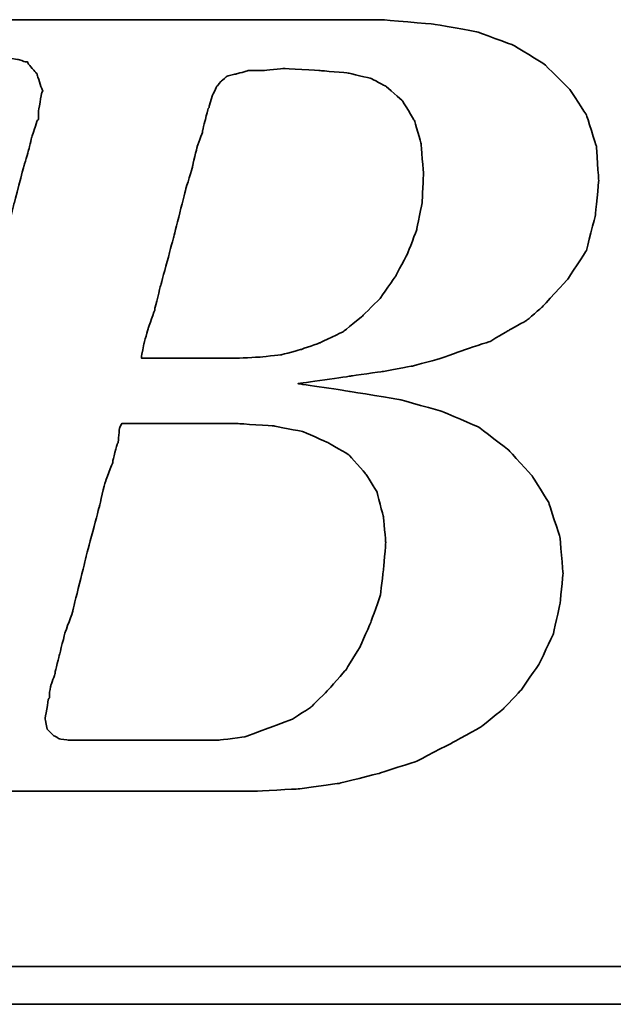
# Model space of a CAD drawing. Header units: millimetres. Extents: x 20 to 679, y 38 to 101.
# Tile 30 of 49: x 72.524 to 73.154, y 67.744 to 68.788. Entities that reach past the tile are written whole.
import ezdxf

# ---------------------------------------------------------------- set-up
doc = ezdxf.new("R2010")
doc.units = ezdxf.units.MM
doc.header["$LTSCALE"] = 0.1
doc.layers.add('DIM', color=4, linetype='CONTINUOUS')
doc.layers.add('layer 1', color=7, linetype='CONTINUOUS')

# ---------------------------------------------------------------- blocks, each defined once
blk = doc.blocks.new('TBI MOTION logo(完整正式版)')
at = {"layer": 'layer 1', "color": 22, "lineweight": 35}
for points, knots in [([(-64.65375, -6.86375), (-64.65375, -6.86375), (-64.84375, -7.29625), (-64.84375, -7.29625), (-64.84375, -7.29625), (-64.84375, -7.29625), (-64.86875, -7.34375), (-64.86875, -7.34375), (-64.86875, -7.34375), (-64.86875, -7.34375), (-64.86875, -7.36875), (-64.86875, -7.36875), (-64.86875, -7.36875), (-64.86875, -7.36875), (-65.15375, -7.65375), (-65.15375, -7.65375), (-65.15375, -7.65375), (-65.15375, -7.65375), (-65.17875, -7.65375), (-65.17875, -7.65375), (-65.17875, -7.65375), (-65.17875, -7.65375), (-65.20375, -7.67875), (-65.20375, -7.67875), (-65.20375, -7.67875), (-65.20375, -7.67875), (-65.58875, -7.87125), (-65.58875, -7.87125), (-65.58875, -7.87125), (-65.58875, -7.87125), (-65.63375, -7.87125), (-65.63375, -7.87125), (-65.63375, -7.87125), (-65.63375, -7.87125), (-65.65875, -7.89375), (-65.65875, -7.89375), (-65.65875, -7.89375), (-65.65875, -7.89375), (-66.09375, -7.94375), (-66.09375, -7.94375), (-66.09375, -7.94375), (-66.09375, -7.94375), (-66.11375, -7.94375), (-66.11375, -7.94375), (-66.11375, -7.94375), (-66.11375, -7.94375), (-66.16375, -7.94375), (-66.16375, -7.94375), (-66.16375, -7.94375), (-66.16375, -7.94375), (-66.30875, -7.94375), (-66.30875, -7.94375), (-66.30875, -7.94375), (-66.30875, -7.94375), (-66.69375, -7.94375), (-66.69375, -7.94375), (-66.69375, -7.94375), (-66.69375, -7.94375), (-67.07375, -7.94375), (-67.07375, -7.94375), (-67.07375, -7.94375), (-67.07375, -7.94375), (-67.12375, -7.94375), (-67.12375, -7.94375), (-67.12375, -7.94375), (-67.12375, -7.94375), (-67.12375, -7.96625), (-67.12375, -7.96625), (-67.12375, -7.96625), (-67.12375, -7.96625), (-67.14875, -7.99125), (-67.14875, -7.99125), (-67.14875, -7.99125), (-67.14875, -7.99125), (-67.24375, -8.34875), (-67.24375, -8.34875), (-67.24375, -8.34875), (-67.24375, -8.34875), (-67.31375, -8.68625), (-67.31375, -8.68625), (-67.31375, -8.68625), (-67.31375, -8.68625), (-67.26875, -8.68625), (-67.26875, -8.68625), (-67.26875, -8.68625), (-67.26875, -8.68625), (-67.07375, -8.68625), (-67.07375, -8.68625), (-67.07375, -8.68625), (-67.07375, -8.68625), (-66.54875, -8.68625), (-66.54875, -8.68625), (-66.54875, -8.68625), (-66.54875, -8.68625), (-65.82625, -8.68625), (-65.82625, -8.68625), (-65.82625, -8.68625), (-65.82625, -8.68625), (-65.01375, -8.68625), (-65.01375, -8.68625), (-65.01375, -8.68625), (-65.01375, -8.68625), (-64.05375, -8.68625), (-64.05375, -8.68625), (-64.05375, -8.68625), (-64.05375, -8.68625), (-62.08375, -8.68625), (-62.08375, -8.68625), (-62.08375, -8.68625), (-62.08375, -8.68625), (-60.06875, -8.68625), (-60.06875, -8.68625), (-60.06875, -8.68625), (-60.06875, -8.68625), (-59.10875, -8.68625), (-59.10875, -8.68625), (-59.10875, -8.68625), (-59.10875, -8.68625), (-58.29375, -8.68625), (-58.29375, -8.68625), (-58.29375, -8.68625), (-58.29375, -8.68625), (-57.57375, -8.68625), (-57.57375, -8.68625), (-57.57375, -8.68625), (-57.57375, -8.68625), (-57.04875, -8.68625), (-57.04875, -8.68625), (-57.04875, -8.68625), (-57.04875, -8.68625), (-56.85375, -8.68625), (-56.85375, -8.68625), (-56.85375, -8.68625), (-56.85375, -8.68625), (-56.70875, -8.68625), (-56.70875, -8.68625), (-56.70875, -8.68625), (-56.70875, -8.68625), (-56.61375, -8.68625), (-56.61375, -8.68625), (-56.61375, -8.68625), (-56.61375, -8.68625), (-56.56875, -8.68625), (-56.56875, -8.68625), (-56.56875, -8.68625), (-56.56875, -8.68625), (-55.65375, -8.63875), (-55.65375, -8.63875), (-55.65375, -8.63875), (-55.65375, -8.63875), (-54.76875, -8.51875), (-54.76875, -8.51875), (-54.76875, -8.51875), (-54.76875, -8.51875), (-53.90375, -8.30375), (-53.90375, -8.30375), (-53.90375, -8.30375), (-53.90375, -8.30375), (-53.08875, -8.03875), (-53.08875, -8.03875), (-53.08875, -8.03875), (-53.08875, -8.03875), (-52.34375, -7.65375), (-52.34375, -7.65375), (-52.34375, -7.65375), (-52.34375, -7.65375), (-51.69875, -7.29625), (-51.69875, -7.29625), (-51.69875, -7.29625), (-51.69875, -7.29625), (-51.21875, -6.91125), (-51.21875, -6.91125), (-51.21875, -6.91125), (-51.21875, -6.91125), (-50.83375, -6.50375), (-50.83375, -6.50375), (-50.83375, -6.50375), (-50.83375, -6.50375), (-50.44875, -5.94875), (-50.44875, -5.94875), (-50.44875, -5.94875), (-50.44875, -5.94875), (-50.13875, -5.30375), (-50.13875, -5.30375), (-50.13875, -5.30375), (-50.13875, -5.30375), (-49.99375, -4.65375), (-49.99375, -4.65375), (-49.99375, -4.65375), (-49.99375, -4.65375), (-49.92375, -3.98375), (-49.92375, -3.98375), (-49.92375, -3.98375), (-49.92375, -3.98375), (-49.99375, -3.19374), (-49.99375, -3.19374), (-49.99375, -3.19374), (-49.99375, -3.19374), (-50.23374, -2.44874), (-50.23374, -2.44874), (-50.23374, -2.44874), (-50.23374, -2.44874), (-50.59375, -1.87374), (-50.59375, -1.87374), (-50.59375, -1.87374), (-50.59375, -1.87374), (-51.09875, -1.31874), (-51.09875, -1.31874), (-51.09875, -1.31874), (-51.09875, -1.31874), (-51.74375, -0.81875), (-51.74375, -0.81875), (-51.74375, -0.81875), (-51.74375, -0.81875), (-52.53875, -0.48125), (-52.53875, -0.48125), (-52.53875, -0.48125), (-52.53875, -0.48125), (-53.47375, -0.21875), (-53.47375, -0.21875), (-53.47375, -0.21875), (-53.47375, -0.21875), (-54.52875, -0.04874), (-54.52875, -0.04874), (-54.52875, -0.04874), (-54.52875, -0.04874), (-55.65375, 0.12125), (-55.65375, 0.12125), (-55.65375, 0.12125), (-55.65375, 0.12125), (-54.50375, 0.28624), (-54.50375, 0.28624), (-54.50375, 0.28624), (-54.50375, 0.28624), (-53.83375, 0.38124), (-53.83375, 0.38124), (-53.83375, 0.38124), (-53.83375, 0.38124), (-53.18375, 0.50125), (-53.18375, 0.50125), (-53.18375, 0.50125), (-53.18375, 0.50125), (-52.55875, 0.66874), (-52.55875, 0.66874), (-52.55875, 0.66874), (-52.55875, 0.66874), (-52.03375, 0.86124), (-52.03375, 0.86124), (-52.03375, 0.86124), (-52.03375, 0.86124), (-51.50374, 1.03124), (-51.50374, 1.03124), (-51.50374, 1.03124), (-51.50374, 1.03124), (-51.09875, 1.27125), (-51.09875, 1.27125), (-51.09875, 1.27125), (-51.09875, 1.27125), (-50.71375, 1.48624), (-50.71375, 1.48624), (-50.71375, 1.48624), (-50.71375, 1.48624), (-50.37625, 1.77625), (-50.37625, 1.77625), (-50.37625, 1.77625), (-50.37625, 1.77625), (-49.82375, 2.37625), (-49.82375, 2.37625), (-49.82375, 2.37625), (-49.82375, 2.37625), (-49.41875, 2.99625), (-49.41875, 2.99625), (-49.41875, 2.99625), (-49.41875, 2.99625), (-49.22375, 3.76625), (-49.22375, 3.76625), (-49.22375, 3.76625), (-49.22375, 3.76625), (-49.15375, 4.50874), (-49.15375, 4.50874), (-49.15375, 4.50874), (-49.15375, 4.50874), (-49.20375, 5.25125), (-49.20375, 5.25125), (-49.20375, 5.25125), (-49.20375, 5.25125), (-49.41875, 5.92625), (-49.41875, 5.92625), (-49.41875, 5.92625), (-49.41875, 5.92625), (-49.77875, 6.47625), (-49.77875, 6.47625), (-49.77875, 6.47625), (-49.77875, 6.47625), (-50.33125, 7.02624), (-50.33125, 7.02624), (-50.33125, 7.02624), (-50.33125, 7.02624), (-51.00125, 7.43625), (-51.00125, 7.43625), (-51.00125, 7.43625), (-51.00125, 7.43625), (-51.79375, 7.72625), (-51.79375, 7.72625), (-51.79375, 7.72625), (-51.79375, 7.72625), (-52.72875, 7.89124), (-52.72875, 7.89124), (-52.72875, 7.89124), (-52.72875, 7.89124), (-53.83375, 7.98625), (-53.83375, 7.98625), (-53.83375, 7.98625), (-53.83375, 7.98625), (-53.92875, 7.98625), (-53.92875, 7.98625), (-53.92875, 7.98625), (-53.92875, 7.98625), (-54.26375, 7.98625), (-54.26375, 7.98625), (-54.26375, 7.98625), (-54.26375, 7.98625), (-54.74375, 7.98625), (-54.74375, 7.98625), (-54.74375, 7.98625), (-54.74375, 7.98625), (-55.36875, 7.98625), (-55.36875, 7.98625), (-55.36875, 7.98625), (-55.36875, 7.98625), (-56.13375, 7.98625), (-56.13375, 7.98625), (-56.13375, 7.98625), (-56.13375, 7.98625), (-56.94875, 7.98625), (-56.94875, 7.98625), (-56.94875, 7.98625), (-56.94875, 7.98625), (-58.77625, 7.98625), (-58.77625, 7.98625), (-58.77625, 7.98625), (-58.77625, 7.98625), (-60.59875, 7.98625), (-60.59875, 7.98625), (-60.59875, 7.98625), (-60.59875, 7.98625), (-61.41375, 7.98625), (-61.41375, 7.98625), (-61.41375, 7.98625), (-61.41375, 7.98625), (-62.17875, 7.98625), (-62.17875, 7.98625), (-62.17875, 7.98625), (-62.17875, 7.98625), (-62.80375, 7.98625), (-62.80375, 7.98625), (-62.80375, 7.98625), (-62.80375, 7.98625), (-63.30625, 7.98625), (-63.30625, 7.98625), (-63.30625, 7.98625), (-63.30625, 7.98625), (-63.57375, 7.98625), (-63.57375, 7.98625), (-63.57375, 7.98625), (-63.57375, 7.98625), (-63.57375, 7.96375), (-63.57375, 7.96375), (-63.57375, 7.96375), (-63.57375, 7.96375), (-63.59875, 7.94125), (-63.59875, 7.94125), (-63.59875, 7.94125), (-63.59875, 7.94125), (-63.69375, 7.55625), (-63.69375, 7.55625), (-63.69375, 7.55625), (-63.69375, 7.55625), (-63.76375, 7.24624), (-63.76375, 7.24624), (-63.76375, 7.24624), (-63.76375, 7.24624), (-63.23875, 7.24624), (-63.23875, 7.24624), (-63.23875, 7.24624), (-63.23875, 7.24624), (-62.75875, 7.24624), (-62.75875, 7.24624), (-62.75875, 7.24624), (-62.75875, 7.24624), (-62.61125, 7.24624), (-62.61125, 7.24624), (-62.61125, 7.24624), (-62.61125, 7.24624), (-62.56625, 7.24624), (-62.56625, 7.24624), (-62.56625, 7.24624), (-62.56625, 7.24624), (-62.22875, 7.24624), (-62.22875, 7.24624), (-62.22875, 7.24624), (-62.22875, 7.24624), (-62.20375, 7.24624), (-62.20375, 7.24624), (-62.20375, 7.24624), (-62.20375, 7.24624), (-62.17875, 7.21875), (-62.17875, 7.21875), (-62.17875, 7.21875), (-62.17875, 7.21875), (-61.96375, 7.17125), (-61.96375, 7.17125), (-61.96375, 7.17125), (-61.96375, 7.17125), (-61.72375, 7.12624), (-61.72375, 7.12624), (-61.72375, 7.12624), (-61.72375, 7.12624), (-61.70375, 7.12624), (-61.70375, 7.12624), (-61.70375, 7.12624), (-61.70375, 7.12624), (-61.55875, 7.07624), (-61.55875, 7.07624), (-61.55875, 7.07624), (-61.55875, 7.07624), (-61.50875, 7.07624), (-61.50875, 7.07624), (-61.50875, 7.07624), (-61.50875, 7.07624), (-61.48375, 7.02624), (-61.48375, 7.02624), (-61.48375, 7.02624), (-61.48375, 7.02624), (-61.31875, 6.83375), (-61.31875, 6.83375), (-61.31875, 6.83375), (-61.31875, 6.83375), (-61.29375, 6.81125), (-61.29375, 6.81125), (-61.29375, 6.81125), (-61.29375, 6.81125), (-61.29375, 6.78625), (-61.29375, 6.78625), (-61.29375, 6.78625), (-61.29375, 6.78625), (-61.19875, 6.50124), (-61.19875, 6.50124), (-61.19875, 6.50124), (-61.19875, 6.50124), (-61.17375, 6.45124), (-61.17375, 6.45124), (-61.17375, 6.45124), (-61.17375, 6.45124), (-61.19875, 6.40625), (-61.19875, 6.40625), (-61.19875, 6.40625), (-61.19875, 6.40625), (-61.26875, 5.99624), (-61.26875, 5.99624), (-61.26875, 5.99624), (-61.26875, 5.99624), (-61.26875, 5.85125), (-61.26875, 5.85125), (-61.26875, 5.85125), (-61.26875, 5.85125), (-61.26875, 5.82625), (-61.26875, 5.82625), (-61.26875, 5.82625), (-61.26875, 5.82625), (-61.29375, 5.80625), (-61.29375, 5.80625), (-61.29375, 5.80625), (-61.29375, 5.80625), (-61.34125, 5.66125), (-61.34125, 5.66125), (-61.34125, 5.66125), (-61.34125, 5.66125), (-61.41375, 5.44625), (-61.41375, 5.44625), (-61.41375, 5.44625), (-61.41375, 5.44625), (-61.48375, 5.15625), (-61.48375, 5.15625), (-61.48375, 5.15625), (-61.48375, 5.15625), (-61.58375, 4.82124), (-61.58375, 4.82124), (-61.58375, 4.82124), (-61.58375, 4.82124), (-61.79875, 4.00375), (-61.79875, 4.00375), (-61.79875, 4.00375), (-61.79875, 4.00375), (-62.05875, 2.99625), (-62.05875, 2.99625), (-62.05875, 2.99625), (-62.05875, 2.99625), (-62.34875, 1.91625), (-62.34875, 1.91625), (-62.34875, 1.91625), (-62.34875, 1.91625), (-62.97375, -0.41124), (-62.97375, -0.41124), (-62.97375, -0.41124), (-62.97375, -0.41124), (-63.59875, -2.75875), (-63.59875, -2.75875), (-63.59875, -2.75875), (-63.59875, -2.75875), (-63.88375, -3.86374), (-63.88375, -3.86374), (-63.88375, -3.86374), (-63.88375, -3.86374), (-64.14875, -4.82374), (-64.14875, -4.82374), (-64.14875, -4.82374), (-64.14875, -4.82374), (-64.36375, -5.64125), (-64.36375, -5.64125), (-64.36375, -5.64125), (-64.36375, -5.64125), (-64.43625, -5.97625), (-64.43625, -5.97625), (-64.43625, -5.97625), (-64.43625, -5.97625), (-64.50875, -6.28625), (-64.50875, -6.28625), (-64.50875, -6.28625), (-64.50875, -6.28625), (-64.50875, -6.30875), (-64.50875, -6.30875), (-64.50875, -6.30875), (-64.50875, -6.30875), (-64.57875, -6.50375), (-64.57875, -6.50375), (-64.57875, -6.50375), (-64.57875, -6.50375), (-64.62875, -6.69625), (-64.62875, -6.69625), (-64.62875, -6.69625), (-64.62875, -6.69625), (-64.62875, -6.76875), (-64.62875, -6.76875), (-64.62875, -6.76875), (-64.62875, -6.76875), (-64.62875, -6.81375), (-64.62875, -6.81375), (-64.62875, -6.81375), (-64.62875, -6.81375), (-64.62875, -6.83875), (-64.62875, -6.83875), (-64.62875, -6.83875), (-64.62875, -6.83875), (-64.65375, -6.86375), (-64.65375, -6.86375)], [0, 0, 0, 0, 0.00719424, 0.00719424, 0.00719424, 0.00719425, 0.01438849, 0.01438849, 0.01438849, 0.0143885, 0.02158273, 0.02158273, 0.02158273, 0.02158274, 0.02877698, 0.02877698, 0.02877698, 0.02877699, 0.03597122, 0.03597122, 0.03597122, 0.03597123, 0.04316547, 0.04316547, 0.04316547, 0.04316548, 0.05035971, 0.05035971, 0.05035971, 0.05035972, 0.05755396, 0.05755396, 0.05755396, 0.05755397, 0.0647482, 0.0647482, 0.0647482, 0.06474821, 0.07194245, 0.07194245, 0.07194245, 0.07194246, 0.07913669, 0.07913669, 0.07913669, 0.0791367, 0.08633094, 0.08633094, 0.08633094, 0.08633095, 0.09352518, 0.09352518, 0.09352518, 0.09352519, 0.10071942, 0.10071942, 0.10071942, 0.10071943, 0.10791367, 0.10791367, 0.10791367, 0.10791368, 0.11510791, 0.11510791, 0.11510791, 0.11510792, 0.12230216, 0.12230216, 0.12230216, 0.12230217, 0.1294964, 0.1294964, 0.1294964, 0.12949641, 0.13669065, 0.13669065, 0.13669065, 0.13669066, 0.14388489, 0.14388489, 0.14388489, 0.1438849, 0.15107914, 0.15107914, 0.15107914, 0.15107915, 0.15827338, 0.15827338, 0.15827338, 0.15827339, 0.16546763, 0.16546763, 0.16546763, 0.16546764, 0.17266187, 0.17266187, 0.17266187, 0.17266188, 0.17985612, 0.17985612, 0.17985612, 0.17985613, 0.18705036, 0.18705036, 0.18705036, 0.18705037, 0.1942446, 0.1942446, 0.1942446, 0.19424461, 0.20143885, 0.20143885, 0.20143885, 0.20143886, 0.20863309, 0.20863309, 0.20863309, 0.2086331, 0.21582734, 0.21582734, 0.21582734, 0.21582735, 0.22302158, 0.22302158, 0.22302158, 0.22302159, 0.23021583, 0.23021583, 0.23021583, 0.23021584, 0.23741007, 0.23741007, 0.23741007, 0.23741008, 0.24460432, 0.24460432, 0.24460432, 0.24460433, 0.25179856, 0.25179856, 0.25179856, 0.25179857, 0.25899281, 0.25899281, 0.25899281, 0.25899282, 0.26618705, 0.26618705, 0.26618705, 0.26618706, 0.27338129, 0.27338129, 0.27338129, 0.2733813, 0.28057554, 0.28057554, 0.28057554, 0.28057555, 0.28776978, 0.28776978, 0.28776978, 0.28776979, 0.29496403, 0.29496403, 0.29496403, 0.29496404, 0.30215827, 0.30215827, 0.30215827, 0.30215828, 0.30935252, 0.30935252, 0.30935252, 0.30935253, 0.31654676, 0.31654676, 0.31654676, 0.31654677, 0.32374101, 0.32374101, 0.32374101, 0.32374102, 0.33093525, 0.33093525, 0.33093525, 0.33093526, 0.3381295, 0.3381295, 0.3381295, 0.33812951, 0.34532374, 0.34532374, 0.34532374, 0.34532375, 0.35251799, 0.35251799, 0.35251799, 0.352518, 0.35971223, 0.35971223, 0.35971223, 0.35971224, 0.36690647, 0.36690647, 0.36690647, 0.36690648, 0.37410072, 0.37410072, 0.37410072, 0.37410073, 0.38129496, 0.38129496, 0.38129496, 0.38129497, 0.38848921, 0.38848921, 0.38848921, 0.38848922, 0.39568345, 0.39568345, 0.39568345, 0.39568346, 0.4028777, 0.4028777, 0.4028777, 0.40287771, 0.41007194, 0.41007194, 0.41007194, 0.41007195, 0.41726619, 0.41726619, 0.41726619, 0.4172662, 0.42446043, 0.42446043, 0.42446043, 0.42446044, 0.43165468, 0.43165468, 0.43165468, 0.43165469, 0.43884892, 0.43884892, 0.43884892, 0.43884893, 0.44604317, 0.44604317, 0.44604317, 0.44604318, 0.45323741, 0.45323741, 0.45323741, 0.45323742, 0.46043165, 0.46043165, 0.46043165, 0.46043166, 0.4676259, 0.4676259, 0.4676259, 0.46762591, 0.47482014, 0.47482014, 0.47482014, 0.47482015, 0.48201439, 0.48201439, 0.48201439, 0.4820144, 0.48920863, 0.48920863, 0.48920863, 0.48920864, 0.49640288, 0.49640288, 0.49640288, 0.49640289, 0.50359712, 0.50359712, 0.50359712, 0.50359713, 0.51079137, 0.51079137, 0.51079137, 0.51079138, 0.51798561, 0.51798561, 0.51798561, 0.51798562, 0.52517986, 0.52517986, 0.52517986, 0.52517987, 0.5323741, 0.5323741, 0.5323741, 0.53237411, 0.53956835, 0.53956835, 0.53956835, 0.53956836, 0.54676259, 0.54676259, 0.54676259, 0.5467626, 0.55395683, 0.55395683, 0.55395683, 0.55395684, 0.56115108, 0.56115108, 0.56115108, 0.56115109, 0.56834532, 0.56834532, 0.56834532, 0.56834533, 0.57553957, 0.57553957, 0.57553957, 0.57553958, 0.58273381, 0.58273381, 0.58273381, 0.58273382, 0.58992806, 0.58992806, 0.58992806, 0.58992807, 0.5971223, 0.5971223, 0.5971223, 0.59712231, 0.60431655, 0.60431655, 0.60431655, 0.60431656, 0.61151079, 0.61151079, 0.61151079, 0.6115108, 0.61870504, 0.61870504, 0.61870504, 0.61870505, 0.62589928, 0.62589928, 0.62589928, 0.62589929, 0.63309353, 0.63309353, 0.63309353, 0.63309354, 0.64028777, 0.64028777, 0.64028777, 0.64028778, 0.64748201, 0.64748201, 0.64748201, 0.64748202, 0.65467626, 0.65467626, 0.65467626, 0.65467627, 0.6618705, 0.6618705, 0.6618705, 0.66187051, 0.66906475, 0.66906475, 0.66906475, 0.66906476, 0.67625899, 0.67625899, 0.67625899, 0.676259, 0.68345324, 0.68345324, 0.68345324, 0.68345325, 0.69064748, 0.69064748, 0.69064748, 0.69064749, 0.69784173, 0.69784173, 0.69784173, 0.69784174, 0.70503597, 0.70503597, 0.70503597, 0.70503598, 0.71223022, 0.71223022, 0.71223022, 0.71223023, 0.71942446, 0.71942446, 0.71942446, 0.71942447, 0.72661871, 0.72661871, 0.72661871, 0.72661872, 0.73381295, 0.73381295, 0.73381295, 0.73381296, 0.74100719, 0.74100719, 0.74100719, 0.7410072, 0.74820144, 0.74820144, 0.74820144, 0.74820145, 0.75539568, 0.75539568, 0.75539568, 0.75539569, 0.76258993, 0.76258993, 0.76258993, 0.76258994, 0.76978417, 0.76978417, 0.76978417, 0.76978418, 0.77697842, 0.77697842, 0.77697842, 0.77697843, 0.78417266, 0.78417266, 0.78417266, 0.78417267, 0.79136691, 0.79136691, 0.79136691, 0.79136692, 0.79856115, 0.79856115, 0.79856115, 0.79856116, 0.8057554, 0.8057554, 0.8057554, 0.80575541, 0.81294964, 0.81294964, 0.81294964, 0.81294965, 0.82014388, 0.82014388, 0.82014388, 0.82014389, 0.82733813, 0.82733813, 0.82733813, 0.82733814, 0.83453237, 0.83453237, 0.83453237, 0.83453238, 0.84172662, 0.84172662, 0.84172662, 0.84172663, 0.84892086, 0.84892086, 0.84892086, 0.84892087, 0.85611511, 0.85611511, 0.85611511, 0.85611512, 0.86330935, 0.86330935, 0.86330935, 0.86330936, 0.8705036, 0.8705036, 0.8705036, 0.87050361, 0.87769784, 0.87769784, 0.87769784, 0.87769785, 0.88489209, 0.88489209, 0.88489209, 0.8848921, 0.89208633, 0.89208633, 0.89208633, 0.89208634, 0.89928058, 0.89928058, 0.89928058, 0.89928059, 0.90647482, 0.90647482, 0.90647482, 0.90647483, 0.91366906, 0.91366906, 0.91366906, 0.91366907, 0.92086331, 0.92086331, 0.92086331, 0.92086332, 0.92805755, 0.92805755, 0.92805755, 0.92805756, 0.9352518, 0.9352518, 0.9352518, 0.93525181, 0.94244604, 0.94244604, 0.94244604, 0.94244605, 0.94964029, 0.94964029, 0.94964029, 0.9496403, 0.95683453, 0.95683453, 0.95683453, 0.95683454, 0.96402878, 0.96402878, 0.96402878, 0.96402879, 0.97122302, 0.97122302, 0.97122302, 0.97122303, 0.97841727, 0.97841727, 0.97841727, 0.97841728, 0.98561151, 0.98561151, 0.98561151, 0.98561152, 0.99280576, 0.99280576, 0.99280576, 0.99280577, 1, 1, 1, 1]), ([(-57.50375, 6.35625), (-57.50375, 6.35625), (-57.57375, 6.11625), (-57.57375, 6.11625), (-57.57375, 6.11625), (-57.57375, 6.11625), (-57.57375, 6.09125), (-57.57375, 6.09125), (-57.57375, 6.09125), (-57.57375, 6.09125), (-57.59875, 6.06625), (-57.59875, 6.06625), (-57.59875, 6.06625), (-57.59875, 6.06625), (-57.64875, 5.87625), (-57.64875, 5.87625), (-57.64875, 5.87625), (-57.64875, 5.87625), (-57.71875, 5.58875), (-57.71875, 5.58875), (-57.71875, 5.58875), (-57.71875, 5.58875), (-57.71875, 5.56625), (-57.71875, 5.56625), (-57.71875, 5.56625), (-57.71875, 5.56625), (-57.83875, 5.23125), (-57.83875, 5.23125), (-57.83875, 5.23125), (-57.83875, 5.23125), (-57.93625, 4.82124), (-57.93625, 4.82124), (-57.93625, 4.82124), (-57.93625, 4.82124), (-57.93625, 4.79624), (-57.93625, 4.79624), (-57.93625, 4.79624), (-57.93625, 4.79624), (-58.07875, 4.34125), (-58.07875, 4.34125), (-58.07875, 4.34125), (-58.07875, 4.34125), (-58.34375, 3.28625), (-58.34375, 3.28625), (-58.34375, 3.28625), (-58.34375, 3.28625), (-58.62875, 2.23124), (-58.62875, 2.23124), (-58.62875, 2.23124), (-58.62875, 2.23124), (-58.74875, 1.75125), (-58.74875, 1.75125), (-58.74875, 1.75125), (-58.74875, 1.75125), (-58.74875, 1.72625), (-58.74875, 1.72625), (-58.74875, 1.72625), (-58.74875, 1.72625), (-58.89375, 1.31625), (-58.89375, 1.31625), (-58.89375, 1.31625), (-58.89375, 1.31625), (-58.98875, 0.98124), (-58.98875, 0.98124), (-58.98875, 0.98124), (-58.98875, 0.98124), (-59.03875, 0.71625), (-59.03875, 0.71625), (-59.03875, 0.71625), (-59.03875, 0.71625), (-59.03875, 0.66874), (-59.03875, 0.66874), (-59.03875, 0.66874), (-59.03875, 0.66874), (-58.91875, 0.66874), (-58.91875, 0.66874), (-58.91875, 0.66874), (-58.91875, 0.66874), (-58.53375, 0.66874), (-58.53375, 0.66874), (-58.53375, 0.66874), (-58.53375, 0.66874), (-58.10375, 0.66874), (-58.10375, 0.66874), (-58.10375, 0.66874), (-58.10375, 0.66874), (-57.66875, 0.66874), (-57.66875, 0.66874), (-57.66875, 0.66874), (-57.66875, 0.66874), (-57.33375, 0.66874), (-57.33375, 0.66874), (-57.33375, 0.66874), (-57.33375, 0.66874), (-57.09375, 0.66874), (-57.09375, 0.66874), (-57.09375, 0.66874), (-57.09375, 0.66874), (-56.99875, 0.66874), (-56.99875, 0.66874), (-56.99875, 0.66874), (-56.99875, 0.66874), (-56.49375, 0.69374), (-56.49375, 0.69374), (-56.49375, 0.69374), (-56.49375, 0.69374), (-56.01375, 0.74374), (-56.01375, 0.74374), (-56.01375, 0.74374), (-56.01375, 0.74374), (-55.58375, 0.86124), (-55.58375, 0.86124), (-55.58375, 0.86124), (-55.58375, 0.86124), (-55.17375, 1.00624), (-55.17375, 1.00624), (-55.17375, 1.00624), (-55.17375, 1.00624), (-54.67375, 1.24625), (-54.67375, 1.24625), (-54.67375, 1.24625), (-54.67375, 1.24625), (-54.26375, 1.58124), (-54.26375, 1.58124), (-54.26375, 1.58124), (-54.26375, 1.58124), (-53.87875, 1.96374), (-53.87875, 1.96374), (-53.87875, 1.96374), (-53.87875, 1.96374), (-53.54375, 2.44625), (-53.54375, 2.44625), (-53.54375, 2.44625), (-53.54375, 2.44625), (-53.27875, 2.95125), (-53.27875, 2.95125), (-53.27875, 2.95125), (-53.27875, 2.95125), (-53.08875, 3.45124), (-53.08875, 3.45124), (-53.08875, 3.45124), (-53.08875, 3.45124), (-52.96875, 4.05124), (-52.96875, 4.05124), (-52.96875, 4.05124), (-52.96875, 4.05124), (-52.94375, 4.65125), (-52.94375, 4.65125), (-52.94375, 4.65125), (-52.94375, 4.65125), (-52.99375, 5.30125), (-52.99375, 5.30125), (-52.99375, 5.30125), (-52.99375, 5.30125), (-53.13875, 5.80625), (-53.13875, 5.80625), (-53.13875, 5.80625), (-53.13875, 5.80625), (-53.39875, 6.23625), (-53.39875, 6.23625), (-53.39875, 6.23625), (-53.39875, 6.23625), (-53.75875, 6.54875), (-53.75875, 6.54875), (-53.75875, 6.54875), (-53.75875, 6.54875), (-54.07375, 6.71625), (-54.07375, 6.71625), (-54.07375, 6.71625), (-54.07375, 6.71625), (-54.57375, 6.83375), (-54.57375, 6.83375), (-54.57375, 6.83375), (-54.57375, 6.83375), (-55.17375, 6.88625), (-55.17375, 6.88625), (-55.17375, 6.88625), (-55.17375, 6.88625), (-55.96875, 6.93125), (-55.96875, 6.93125), (-55.96875, 6.93125), (-55.96875, 6.93125), (-56.39875, 6.88625), (-56.39875, 6.88625), (-56.39875, 6.88625), (-56.39875, 6.88625), (-56.42125, 6.88625), (-56.42125, 6.88625), (-56.42125, 6.88625), (-56.42125, 6.88625), (-56.73375, 6.88625), (-56.73375, 6.88625), (-56.73375, 6.88625), (-56.73375, 6.88625), (-56.99875, 6.81125), (-56.99875, 6.81125), (-56.99875, 6.81125), (-56.99875, 6.81125), (-57.02375, 6.81125), (-57.02375, 6.81125), (-57.02375, 6.81125), (-57.02375, 6.81125), (-57.18875, 6.76625), (-57.18875, 6.76625), (-57.18875, 6.76625), (-57.18875, 6.76625), (-57.30875, 6.66625), (-57.30875, 6.66625), (-57.30875, 6.66625), (-57.30875, 6.66625), (-57.40875, 6.54875), (-57.40875, 6.54875), (-57.40875, 6.54875), (-57.40875, 6.54875), (-57.50375, 6.35625), (-57.50375, 6.35625)], [0, 0, 0, 0, 0.01851852, 0.01851852, 0.01851852, 0.01851853, 0.03703704, 0.03703704, 0.03703704, 0.03703705, 0.05555556, 0.05555556, 0.05555556, 0.05555557, 0.07407407, 0.07407407, 0.07407407, 0.07407408, 0.09259259, 0.09259259, 0.09259259, 0.0925926, 0.11111111, 0.11111111, 0.11111111, 0.11111112, 0.12962963, 0.12962963, 0.12962963, 0.12962964, 0.14814815, 0.14814815, 0.14814815, 0.14814816, 0.16666667, 0.16666667, 0.16666667, 0.16666668, 0.18518519, 0.18518519, 0.18518519, 0.1851852, 0.2037037, 0.2037037, 0.2037037, 0.20370371, 0.22222222, 0.22222222, 0.22222222, 0.22222223, 0.24074074, 0.24074074, 0.24074074, 0.24074075, 0.25925926, 0.25925926, 0.25925926, 0.25925927, 0.27777778, 0.27777778, 0.27777778, 0.27777779, 0.2962963, 0.2962963, 0.2962963, 0.29629631, 0.31481481, 0.31481481, 0.31481481, 0.31481482, 0.33333333, 0.33333333, 0.33333333, 0.33333334, 0.35185185, 0.35185185, 0.35185185, 0.35185186, 0.37037037, 0.37037037, 0.37037037, 0.37037038, 0.38888889, 0.38888889, 0.38888889, 0.3888889, 0.40740741, 0.40740741, 0.40740741, 0.40740742, 0.42592593, 0.42592593, 0.42592593, 0.42592594, 0.44444444, 0.44444444, 0.44444444, 0.44444445, 0.46296296, 0.46296296, 0.46296296, 0.46296297, 0.48148148, 0.48148148, 0.48148148, 0.48148149, 0.5, 0.5, 0.5, 0.50000001, 0.51851852, 0.51851852, 0.51851852, 0.51851853, 0.53703704, 0.53703704, 0.53703704, 0.53703705, 0.55555556, 0.55555556, 0.55555556, 0.55555557, 0.57407407, 0.57407407, 0.57407407, 0.57407408, 0.59259259, 0.59259259, 0.59259259, 0.5925926, 0.61111111, 0.61111111, 0.61111111, 0.61111112, 0.62962963, 0.62962963, 0.62962963, 0.62962964, 0.64814815, 0.64814815, 0.64814815, 0.64814816, 0.66666667, 0.66666667, 0.66666667, 0.66666668, 0.68518519, 0.68518519, 0.68518519, 0.6851852, 0.7037037, 0.7037037, 0.7037037, 0.70370371, 0.72222222, 0.72222222, 0.72222222, 0.72222223, 0.74074074, 0.74074074, 0.74074074, 0.74074075, 0.75925926, 0.75925926, 0.75925926, 0.75925927, 0.77777778, 0.77777778, 0.77777778, 0.77777779, 0.7962963, 0.7962963, 0.7962963, 0.79629631, 0.81481481, 0.81481481, 0.81481481, 0.81481482, 0.83333333, 0.83333333, 0.83333333, 0.83333334, 0.85185185, 0.85185185, 0.85185185, 0.85185186, 0.87037037, 0.87037037, 0.87037037, 0.87037038, 0.88888889, 0.88888889, 0.88888889, 0.8888889, 0.90740741, 0.90740741, 0.90740741, 0.90740742, 0.92592593, 0.92592593, 0.92592593, 0.92592594, 0.94444444, 0.94444444, 0.94444444, 0.94444445, 0.96296296, 0.96296296, 0.96296296, 0.96296297, 0.98148148, 0.98148148, 0.98148148, 0.98148149, 1, 1, 1, 1]), ([(-61.03125, -6.57375), (-61.03125, -6.57375), (-61.03125, -6.67125), (-61.03125, -6.67125), (-61.03125, -6.67125), (-61.03125, -6.67125), (-61.05375, -6.69625), (-61.05375, -6.69625), (-61.05375, -6.69625), (-61.05375, -6.69625), (-61.12375, -7.12875), (-61.12375, -7.12875), (-61.12375, -7.12875), (-61.12375, -7.12875), (-61.07875, -7.34375), (-61.07875, -7.34375), (-61.07875, -7.34375), (-61.07875, -7.34375), (-60.93375, -7.48875), (-60.93375, -7.48875), (-60.93375, -7.48875), (-60.93375, -7.48875), (-60.81375, -7.55625), (-60.81375, -7.55625), (-60.81375, -7.55625), (-60.81375, -7.55625), (-60.62375, -7.58375), (-60.62375, -7.58375), (-60.62375, -7.58375), (-60.62375, -7.58375), (-60.30875, -7.58375), (-60.30875, -7.58375), (-60.30875, -7.58375), (-60.30875, -7.58375), (-59.97375, -7.58375), (-59.97375, -7.58375), (-59.97375, -7.58375), (-59.97375, -7.58375), (-59.87875, -7.58375), (-59.87875, -7.58375), (-59.87875, -7.58375), (-59.87875, -7.58375), (-59.63625, -7.58375), (-59.63625, -7.58375), (-59.63625, -7.58375), (-59.63625, -7.58375), (-58.96875, -7.58375), (-58.96875, -7.58375), (-58.96875, -7.58375), (-58.96875, -7.58375), (-58.29375, -7.58375), (-58.29375, -7.58375), (-58.29375, -7.58375), (-58.29375, -7.58375), (-58.05375, -7.58375), (-58.05375, -7.58375), (-58.05375, -7.58375), (-58.05375, -7.58375), (-57.98375, -7.58375), (-57.98375, -7.58375), (-57.98375, -7.58375), (-57.98375, -7.58375), (-57.35875, -7.58375), (-57.35875, -7.58375), (-57.35875, -7.58375), (-57.35875, -7.58375), (-56.78375, -7.50875), (-56.78375, -7.50875), (-56.78375, -7.50875), (-56.78375, -7.50875), (-56.27875, -7.31875), (-56.27875, -7.31875), (-56.27875, -7.31875), (-56.27875, -7.31875), (-55.77375, -7.12875), (-55.77375, -7.12875), (-55.77375, -7.12875), (-55.77375, -7.12875), (-55.36875, -6.86375), (-55.36875, -6.86375), (-55.36875, -6.86375), (-55.36875, -6.86375), (-55.00875, -6.50375), (-55.00875, -6.50375), (-55.00875, -6.50375), (-55.00875, -6.50375), (-54.62375, -6.06875), (-54.62375, -6.06875), (-54.62375, -6.06875), (-54.62375, -6.06875), (-54.31375, -5.56875), (-54.31375, -5.56875), (-54.31375, -5.56875), (-54.31375, -5.56875), (-54.07375, -5.01625), (-54.07375, -5.01625), (-54.07375, -5.01625), (-54.07375, -5.01625), (-53.87875, -4.46374), (-53.87875, -4.46374), (-53.87875, -4.46374), (-53.87875, -4.46374), (-53.80875, -3.91375), (-53.80875, -3.91375), (-53.80875, -3.91375), (-53.80875, -3.91375), (-53.75875, -3.31375), (-53.75875, -3.31375), (-53.75875, -3.31375), (-53.75875, -3.31375), (-53.80875, -2.75875), (-53.80875, -2.75875), (-53.80875, -2.75875), (-53.80875, -2.75875), (-53.95375, -2.20875), (-53.95375, -2.20875), (-53.95375, -2.20875), (-53.95375, -2.20875), (-54.19375, -1.82625), (-54.19375, -1.82625), (-54.19375, -1.82625), (-54.19375, -1.82625), (-54.55375, -1.41875), (-54.55375, -1.41875), (-54.55375, -1.41875), (-54.55375, -1.41875), (-55.00875, -1.15125), (-55.00875, -1.15125), (-55.00875, -1.15125), (-55.00875, -1.15125), (-55.56125, -0.91375), (-55.56125, -0.91375), (-55.56125, -0.91375), (-55.56125, -0.91375), (-56.18125, -0.79375), (-56.18125, -0.79375), (-56.18125, -0.79375), (-56.18125, -0.79375), (-56.94875, -0.74374), (-56.94875, -0.74374), (-56.94875, -0.74374), (-56.94875, -0.74374), (-56.99875, -0.74374), (-56.99875, -0.74374), (-56.99875, -0.74374), (-56.99875, -0.74374), (-57.09375, -0.74374), (-57.09375, -0.74374), (-57.09375, -0.74374), (-57.09375, -0.74374), (-57.38375, -0.74374), (-57.38375, -0.74374), (-57.38375, -0.74374), (-57.38375, -0.74374), (-57.76875, -0.74374), (-57.76875, -0.74374), (-57.76875, -0.74374), (-57.76875, -0.74374), (-58.24625, -0.74374), (-58.24625, -0.74374), (-58.24625, -0.74374), (-58.24625, -0.74374), (-58.72875, -0.74374), (-58.72875, -0.74374), (-58.72875, -0.74374), (-58.72875, -0.74374), (-59.20875, -0.74374), (-59.20875, -0.74374), (-59.20875, -0.74374), (-59.20875, -0.74374), (-59.46875, -0.74374), (-59.46875, -0.74374), (-59.46875, -0.74374), (-59.46875, -0.74374), (-59.51625, -0.83875), (-59.51625, -0.83875), (-59.51625, -0.83875), (-59.51625, -0.83875), (-59.54375, -1.15125), (-59.54375, -1.15125), (-59.54375, -1.15125), (-59.54375, -1.15125), (-59.56375, -1.17874), (-59.56375, -1.17874), (-59.56375, -1.17874), (-59.56375, -1.17874), (-59.66375, -1.55875), (-59.66375, -1.55875), (-59.66375, -1.55875), (-59.66375, -1.55875), (-59.66375, -1.58375), (-59.66375, -1.58375), (-59.66375, -1.58375), (-59.66375, -1.58375), (-59.82875, -2.01874), (-59.82875, -2.01874), (-59.82875, -2.01874), (-59.82875, -2.01874), (-59.94875, -2.52125), (-59.94875, -2.52125), (-59.94875, -2.52125), (-59.94875, -2.52125), (-60.23875, -3.62375), (-60.23875, -3.62375), (-60.23875, -3.62375), (-60.23875, -3.62375), (-60.52375, -4.77624), (-60.52375, -4.77624), (-60.52375, -4.77624), (-60.52375, -4.77624), (-60.52375, -4.79874), (-60.52375, -4.79874), (-60.52375, -4.79874), (-60.52375, -4.79874), (-60.69125, -5.25375), (-60.69125, -5.25375), (-60.69125, -5.25375), (-60.69125, -5.25375), (-60.81375, -5.73625), (-60.81375, -5.73625), (-60.81375, -5.73625), (-60.81375, -5.73625), (-60.90875, -6.11875), (-60.90875, -6.11875), (-60.90875, -6.11875), (-60.90875, -6.11875), (-60.90875, -6.14375), (-60.90875, -6.14375), (-60.90875, -6.14375), (-60.90875, -6.14375), (-61.00375, -6.40875), (-61.00375, -6.40875), (-61.00375, -6.40875), (-61.00375, -6.40875), (-61.03125, -6.57375), (-61.03125, -6.57375)], [0, 0, 0, 0, 0.01694915, 0.01694915, 0.01694915, 0.01694916, 0.03389831, 0.03389831, 0.03389831, 0.03389832, 0.05084746, 0.05084746, 0.05084746, 0.05084747, 0.06779661, 0.06779661, 0.06779661, 0.06779662, 0.08474576, 0.08474576, 0.08474576, 0.08474577, 0.10169492, 0.10169492, 0.10169492, 0.10169493, 0.11864407, 0.11864407, 0.11864407, 0.11864408, 0.13559322, 0.13559322, 0.13559322, 0.13559323, 0.15254237, 0.15254237, 0.15254237, 0.15254238, 0.16949153, 0.16949153, 0.16949153, 0.16949154, 0.18644068, 0.18644068, 0.18644068, 0.18644069, 0.20338983, 0.20338983, 0.20338983, 0.20338984, 0.22033898, 0.22033898, 0.22033898, 0.22033899, 0.23728814, 0.23728814, 0.23728814, 0.23728815, 0.25423729, 0.25423729, 0.25423729, 0.2542373, 0.27118644, 0.27118644, 0.27118644, 0.27118645, 0.28813559, 0.28813559, 0.28813559, 0.2881356, 0.30508475, 0.30508475, 0.30508475, 0.30508476, 0.3220339, 0.3220339, 0.3220339, 0.32203391, 0.33898305, 0.33898305, 0.33898305, 0.33898306, 0.3559322, 0.3559322, 0.3559322, 0.35593221, 0.37288136, 0.37288136, 0.37288136, 0.37288137, 0.38983051, 0.38983051, 0.38983051, 0.38983052, 0.40677966, 0.40677966, 0.40677966, 0.40677967, 0.42372881, 0.42372881, 0.42372881, 0.42372882, 0.44067797, 0.44067797, 0.44067797, 0.44067798, 0.45762712, 0.45762712, 0.45762712, 0.45762713, 0.47457627, 0.47457627, 0.47457627, 0.47457628, 0.49152542, 0.49152542, 0.49152542, 0.49152543, 0.50847458, 0.50847458, 0.50847458, 0.50847459, 0.52542373, 0.52542373, 0.52542373, 0.52542374, 0.54237288, 0.54237288, 0.54237288, 0.54237289, 0.55932203, 0.55932203, 0.55932203, 0.55932204, 0.57627119, 0.57627119, 0.57627119, 0.5762712, 0.59322034, 0.59322034, 0.59322034, 0.59322035, 0.61016949, 0.61016949, 0.61016949, 0.6101695, 0.62711864, 0.62711864, 0.62711864, 0.62711865, 0.6440678, 0.6440678, 0.6440678, 0.64406781, 0.66101695, 0.66101695, 0.66101695, 0.66101696, 0.6779661, 0.6779661, 0.6779661, 0.67796611, 0.69491525, 0.69491525, 0.69491525, 0.69491526, 0.71186441, 0.71186441, 0.71186441, 0.71186442, 0.72881356, 0.72881356, 0.72881356, 0.72881357, 0.74576271, 0.74576271, 0.74576271, 0.74576272, 0.76271186, 0.76271186, 0.76271186, 0.76271187, 0.77966102, 0.77966102, 0.77966102, 0.77966103, 0.79661017, 0.79661017, 0.79661017, 0.79661018, 0.81355932, 0.81355932, 0.81355932, 0.81355933, 0.83050847, 0.83050847, 0.83050847, 0.83050848, 0.84745763, 0.84745763, 0.84745763, 0.84745764, 0.86440678, 0.86440678, 0.86440678, 0.86440679, 0.88135593, 0.88135593, 0.88135593, 0.88135594, 0.89830508, 0.89830508, 0.89830508, 0.89830509, 0.91525424, 0.91525424, 0.91525424, 0.91525425, 0.93220339, 0.93220339, 0.93220339, 0.9322034, 0.94915254, 0.94915254, 0.94915254, 0.94915255, 0.96610169, 0.96610169, 0.96610169, 0.9661017, 0.98305085, 0.98305085, 0.98305085, 0.98305086, 1, 1, 1, 1]), ([(75.90875, -9.47875), (75.90875, -9.47875), (75.90875, -12.28625), (75.90875, -12.28625), (75.90875, -12.28625), (75.90875, -12.28625), (75.90875, -12.47875), (75.90875, -12.47875), (75.90875, -12.47875), (75.90875, -12.47875), (75.71625, -12.47875), (75.71625, -12.47875), (75.71625, -12.47875), (75.71625, -12.47875), (-88.32875, -12.47875), (-88.32875, -12.47875), (-88.32875, -12.47875), (-88.32875, -12.47875), (-88.32875, -13.29375), (-88.32875, -13.29375), (-88.32875, -13.29375), (-88.32875, -13.29375), (82.89125, -13.29375), (82.89125, -13.29375), (82.89125, -13.29375), (82.89125, -13.29375), (75.90875, -9.47875), (75.90875, -9.47875)], [0, 0, 0, 0, 0.14285714, 0.14285714, 0.14285714, 0.14285715, 0.28571429, 0.28571429, 0.28571429, 0.2857143, 0.42857143, 0.42857143, 0.42857143, 0.42857144, 0.57142857, 0.57142857, 0.57142857, 0.57142858, 0.71428571, 0.71428571, 0.71428571, 0.71428572, 0.85714286, 0.85714286, 0.85714286, 0.85714287, 1, 1, 1, 1])]:
    blk.add_open_spline(points, degree=3, knots=knots, dxfattribs=at)

msp = doc.modelspace()

# ---------------------------------------------------------------- block references
at = {"layer": 'DIM', "color": 7, "xscale": 0.0490385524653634, "yscale": 0.0490385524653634, "zscale": 0.0490385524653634}
msp.add_blockref('TBI MOTION logo(完整正式版)', (75.5488, 68.3959), dxfattribs=at)

doc.saveas('drawing.dxf')
